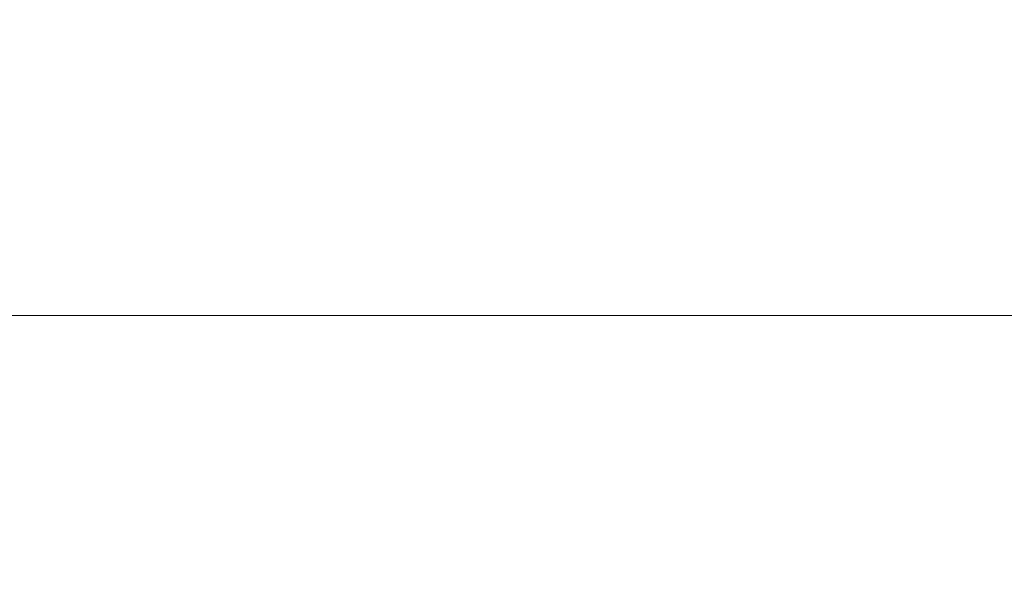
# Model space of a CAD drawing. Header units: feet. Extents: x 0 to 152508, y 0 to 59434.
# Tile 26 of 114: x 152350.18 to 152352.12, y 59281.14 to 59282.24. Entities that reach past the tile are written whole.
import ezdxf
from ezdxf import colors
from ezdxf.entities.mleader import LeaderData, LeaderLine
from ezdxf.math import Vec2, Vec3

# ---------------------------------------------------------------- set-up
doc = ezdxf.new("R2010")
doc.units = ezdxf.units.FT
doc.header["$LTSCALE"] = 0.1
doc.header["$MEASUREMENT"] = 0
doc.layers.add('Bridge plan$0$DR_P_Underdrain', color=252, linetype='Continuous', lineweight=13)
doc.layers.add('Trellis Base$0$L-ANNO-NOTE', color=30, linetype='Continuous')
doc.styles.add('Trellis Base$0$ARIAL', font='arial.ttf', dxfattribs={"width": 0.9})

# ---------------------------------------------------------------- blocks, each defined once
blk = doc.blocks.new('Bridge plan')
at = {"layer": 'Bridge plan$0$DR_P_Underdrain', "lineweight": -3, "flags": 128}
blk.add_lwpolyline([(1828082.643842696, 711482.9210193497), (1828111.15716205, 711482.9227540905)], dxfattribs=at)
blk = doc.blocks.new('Trellis Base')
blk.add_blockref('Bridge plan', (-1675739.0632623, -652201.2630976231))
at = {"layer": 'Trellis Base$0$L-ANNO-NOTE'}
ml = blk.add_multileader_mtext('Standard', dxfattribs=at)
ml.set_content('W. LIVINGSTON AVENUE', color=11, style='Trellis Base$0$ARIAL')
ml.set_leader_properties()
ml.build(insert=Vec2(0, 0))
ml.multileader.update_dxf_attribs({"has_dogleg": 0, "dogleg_length": 0.36, "arrow_head_size": 1.25, "scale": 10})
ctx = ml.context
ctx.base_point, ctx.scale, ctx.char_height, ctx.arrow_head_size, ctx.landing_gap_size, ctx.plane_origin, ctx.plane_x_axis, ctx.plane_y_axis = Vec3(152493.4333448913, 59387.86988106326), 10, 1.25, 1.25, 0.5, Vec3(152496.4817137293, 59382.31385021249), Vec3(0.2347390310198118, 0.9720584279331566), Vec3(-0.9720584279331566, 0.2347390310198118)
notes = []
notes.append((ctx, [(0, (0, 0, 0), (0, 0), (1, 0), 1, [])]))
ctx.mtext.insert, ctx.mtext.text_direction, ctx.mtext.rotation, ctx.mtext.flow_direction = Vec3(152492.9328174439, 59388.50512407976), Vec3(0.2347390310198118, 0.9720584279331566), 1.333846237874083, 5
ml = blk.add_multileader_mtext('Standard', dxfattribs=at)
ml.set_content('S. FRONT STREET', color=11, style='Trellis Base$0$ARIAL')
ml.set_leader_properties()
ml.build(insert=Vec2(0, 0))
ml.multileader.update_dxf_attribs({"has_dogleg": 0, "dogleg_length": 0.36, "arrow_head_size": 1.25, "scale": 10})
ctx = ml.context
ctx.base_point, ctx.scale, ctx.char_height, ctx.arrow_head_size, ctx.landing_gap_size, ctx.plane_origin = Vec3(152391.6984540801, 59316.60244546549), 10, 1.25, 1.25, 0.5, Vec3(152387.0132386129, 59312.33503554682)
notes.append((ctx, [(0, (0, 0, 0), (0, 0), (1, 0), 1, [])]))
ctx.mtext.insert, ctx.mtext.flow_direction = Vec3(152392.1984540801, 59317.23810371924), 5
for ctx, leaders in notes:
    for number, flags, end, landing, length, lines in leaders:
        leader = LeaderData()
        leader.index, (leader.has_last_leader_line, leader.has_dogleg_vector, leader.attachment_direction) = number, flags
        leader.last_leader_point, leader.dogleg_vector, leader.dogleg_length = Vec3(end), Vec3(landing), length
        for number, points, colour, breaks in lines:
            line = LeaderLine()
            line.index, line.vertices, line.color, line.breaks = number, Vec3.list(points), colors.encode_raw_color(colour), breaks
            leader.lines.append(line)
        ctx.leaders.append(leader)

msp = doc.modelspace()

# ---------------------------------------------------------------- block references
msp.add_blockref('Trellis Base', (0, 0))

doc.saveas('drawing.dxf')
